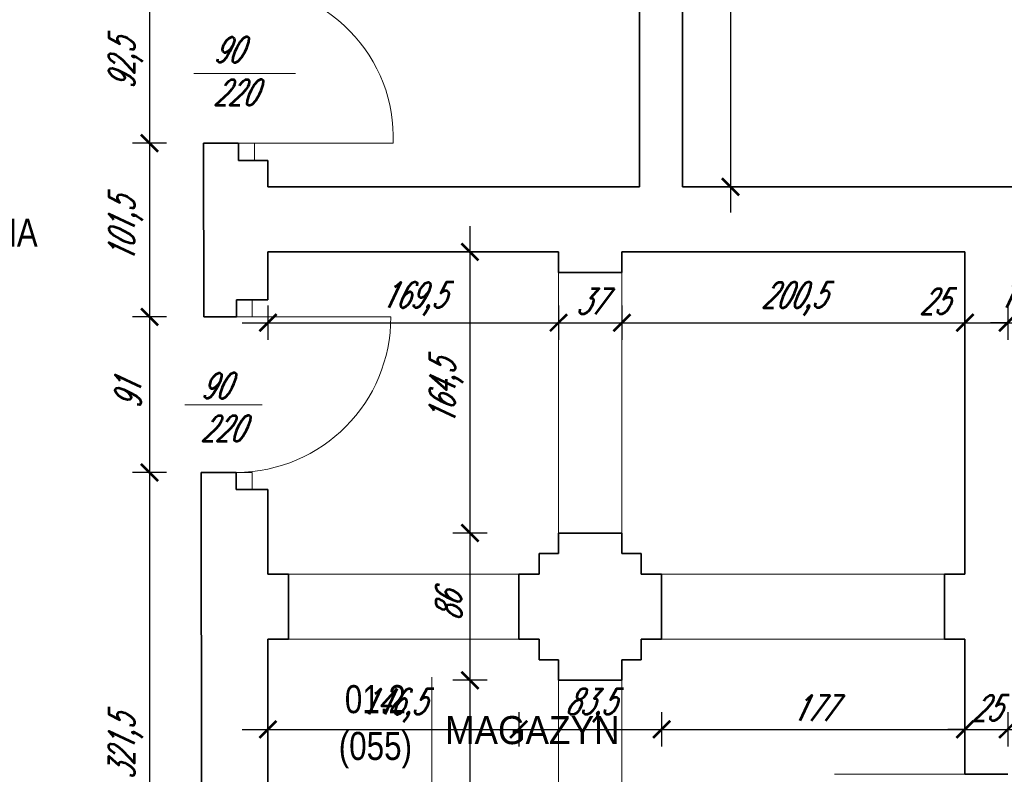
# Model space of a CAD drawing. Header units: millimetres. Extents: x 402 to 79005, y -7782 to 89952.
# Tile 251 of 256: x 25935 to 26510, y 38717 to 39158. Entities that reach past the tile are written whole.
import ezdxf

# ---------------------------------------------------------------- set-up
doc = ezdxf.new("R2010")
doc.units = ezdxf.units.MM
doc.header["$LTSCALE"] = 10
doc.linetypes.add('DASHED', pattern=[19.05, 12.7, -6.35])
doc.layers.get('0').update_dxf_attribs({"lineweight": 0})
doc.layers.get('Defpoints').update_dxf_attribs({"color": 253})
for name, color, linetype, lineweight in [('01 parter - ściany', 253, 'Continuous', 35), ('03_drzwi', 253, 'Continuous', 15), ('04-2_nad', 253, 'DASHED', 5), ('05-01_wymiary', 253, 'Continuous', 5), ('05-03_opis', 253, 'Continuous', 5)]:
    doc.layers.add(name, color=color, linetype=linetype, lineweight=lineweight)
doc.styles.add('ariel', font='ARIAL.TTF', dxfattribs={"width": 0.8})
doc.styles.add('ariel_wym', font='simplex.shx', dxfattribs={"width": 0.65, "oblique": 25})
doc.dimstyles.new('ariel 50 wnętrze', dxfattribs={"dimtxt": 15, "dimasz": 10, "dimexe": 10, "dimexo": 0, "dimgap": 5, "dimtad": 1, "dimdec": 1, "dimrnd": 0.5, "dimtxsty": 'ariel_wym', "dimblk": 'ARCHTICK', "dimcen": 2.5, "dimdle": 15, "dimazin": 0, "dimtfac": 1, "dimtdec": 1, "dimtix": 1, "dimtmove": 0, "dimatfit": 3, "dimldrblk": 'DOT', "dimfxl": 0, "dimarcsym": 0})

# ---------------------------------------------------------------- blocks, each defined once
blk = doc.blocks.new('_ArchTick')
at = {"color": 0, "linetype": 'ByBlock', "const_width": 0.15}
blk.add_lwpolyline([(-0.5, -0.5), (0.5, 0.5)], dxfattribs=at)
blk = doc.blocks.new('*D871')
at = {"layer": '05-01_wymiary', "color": 0, "lineweight": -2}
for p, q in [((26010.71, 39192.81), (26010.71, 39070.54)), ((26020.71, 39177.81), (26000.71, 39177.81)), ((26020.71, 39085.54), (26000.71, 39085.54))]:
    blk.add_line(p, q, dxfattribs=at)
at = {"layer": 'Defpoints', "color": 0}
for p in [(26042.3, 39177.81), (26010.71, 39085.54), (26042.27, 39085.54)]:
    blk.add_point(p, dxfattribs=at)
at = {"layer": '05-01_wymiary', "color": 0, "lineweight": -2, "xscale": 10, "yscale": 10, "zscale": 10}
for p, rotation in [((26010.71, 39177.81), 90), ((26010.71, 39085.54), 270)]:
    blk.add_blockref('_ArchTick', p, dxfattribs=dict(at, rotation=rotation))
at = {"layer": '05-01_wymiary', "color": 0, "insert": (25996.78, 39131.67), "char_height": 15, "attachment_point": 5, "rotation": 90, "style": 'ariel_wym'}
blk.add_mtext('92,5', dxfattribs=at)
blk = doc.blocks.new('_Dot')
at = {"color": 0, "linetype": 'ByBlock', "lineweight": -2}
blk.add_line((-0.5, 0), (-1, 0), dxfattribs=at)
at = {"color": 0, "linetype": 'ByBlock', "const_width": 0.5}
blk.add_lwpolyline([(-0.25, 0, 1), (0.25, 0, 1)], format="xyb", close=True, dxfattribs=at)
blk = doc.blocks.new('*D872')
at = {"layer": '05-01_wymiary', "color": 0, "lineweight": -2}
for p, q in [((26010.71, 39100.54), (26010.71, 38969.03)), ((26020.71, 39085.54), (26000.71, 39085.54)), ((26020.71, 38984.03), (26000.71, 38984.03))]:
    blk.add_line(p, q, dxfattribs=at)
at = {"layer": 'Defpoints', "color": 0}
for p in [(26042.27, 39085.54), (26010.71, 38984.03), (26042.42, 38984.03)]:
    blk.add_point(p, dxfattribs=at)
at = {"layer": '05-01_wymiary', "color": 0, "lineweight": -2, "xscale": 10, "yscale": 10, "zscale": 10}
for p, rotation in [((26010.71, 39085.54), 90), ((26010.71, 38984.03), 270)]:
    blk.add_blockref('_ArchTick', p, dxfattribs=dict(at, rotation=rotation))
at = {"layer": '05-01_wymiary', "color": 0, "insert": (25996.78, 39034.78), "char_height": 15, "attachment_point": 5, "rotation": 90, "style": 'ariel_wym'}
blk.add_mtext('101,5', dxfattribs=at)
blk = doc.blocks.new('*D873')
at = {"layer": '05-01_wymiary', "color": 0, "lineweight": -2}
for p, q in [((26010.71, 38999.03), (26010.71, 38878.21)), ((26020.71, 38984.03), (26000.71, 38984.03)), ((26020.71, 38893.21), (26000.71, 38893.21))]:
    blk.add_line(p, q, dxfattribs=at)
at = {"layer": 'Defpoints', "color": 0}
for p in [(26042.42, 38984.03), (26010.71, 38893.21), (26040.88, 38893.21)]:
    blk.add_point(p, dxfattribs=at)
at = {"layer": '05-01_wymiary', "color": 0, "lineweight": -2, "xscale": 10, "yscale": 10, "zscale": 10}
for p, rotation in [((26010.71, 38984.03), 90), ((26010.71, 38893.21), 270)]:
    blk.add_blockref('_ArchTick', p, dxfattribs=dict(at, rotation=rotation))
at = {"layer": '05-01_wymiary', "color": 0, "insert": (25998.21, 38938.62), "char_height": 15, "attachment_point": 5, "rotation": 90, "style": 'ariel_wym'}
blk.add_mtext('91', dxfattribs=at)
blk = doc.blocks.new('*D874')
at = {"layer": '05-01_wymiary', "color": 0, "lineweight": -2}
for p, q in [((26010.71, 38908.21), (26010.71, 38556.73)), ((26020.71, 38893.21), (26000.71, 38893.21)), ((26020.71, 38571.73), (26000.71, 38571.73))]:
    blk.add_line(p, q, dxfattribs=at)
at = {"layer": 'Defpoints', "color": 0}
for p in [(26040.88, 38893.21), (26010.71, 38571.73), (26041.04, 38571.73)]:
    blk.add_point(p, dxfattribs=at)
at = {"layer": '05-01_wymiary', "color": 0, "lineweight": -2, "xscale": 10, "yscale": 10, "zscale": 10}
for p, rotation in [((26010.71, 38893.21), 90), ((26010.71, 38571.73), 270)]:
    blk.add_blockref('_ArchTick', p, dxfattribs=dict(at, rotation=rotation))
at = {"layer": '05-01_wymiary', "color": 0, "insert": (25996.78, 38732.47), "char_height": 15, "attachment_point": 5, "rotation": 90, "style": 'ariel_wym'}
blk.add_mtext('321,5', dxfattribs=at)
blk = doc.blocks.new('*D875')
at = {"layer": '05-01_wymiary', "color": 0, "lineweight": -2}
for p, q in [((26197.83, 39037.05), (26197.83, 38842.74)), ((26207.83, 39022.05), (26187.83, 39022.05)), ((26207.83, 38857.74), (26187.83, 38857.74))]:
    blk.add_line(p, q, dxfattribs=at)
at = {"layer": 'Defpoints', "color": 0}
for p in [(26249.51, 39022.05), (26197.83, 38857.74), (26249.51, 38857.74)]:
    blk.add_point(p, dxfattribs=at)
at = {"layer": '05-01_wymiary', "color": 0, "lineweight": -2, "xscale": 10, "yscale": 10, "zscale": 10}
for p, rotation in [((26197.83, 39022.05), 90), ((26197.83, 38857.74), 270)]:
    blk.add_blockref('_ArchTick', p, dxfattribs=dict(at, rotation=rotation))
at = {"layer": '05-01_wymiary', "color": 0, "insert": (26183.9, 38939.89), "char_height": 15, "attachment_point": 5, "rotation": 90, "style": 'ariel_wym'}
blk.add_mtext('164,5', dxfattribs=at)
blk = doc.blocks.new('*D876')
at = {"layer": '05-01_wymiary', "color": 0, "lineweight": -2}
for p, q in [((26197.83, 38872.74), (26197.83, 38756.73)), ((26207.83, 38857.74), (26187.83, 38857.74)), ((26207.83, 38771.73), (26187.83, 38771.73))]:
    blk.add_line(p, q, dxfattribs=at)
at = {"layer": 'Defpoints', "color": 0}
for p in [(26249.51, 38857.74), (26197.83, 38771.73), (26249.51, 38771.73)]:
    blk.add_point(p, dxfattribs=at)
at = {"layer": '05-01_wymiary', "color": 0, "lineweight": -2, "xscale": 10, "yscale": 10, "zscale": 10}
for p, rotation in [((26197.83, 38857.74), 90), ((26197.83, 38771.73), 270)]:
    blk.add_blockref('_ArchTick', p, dxfattribs=dict(at, rotation=rotation))
at = {"layer": '05-01_wymiary', "color": 0, "insert": (26185.33, 38814.73), "char_height": 15, "attachment_point": 5, "rotation": 90, "style": 'ariel_wym'}
blk.add_mtext('86', dxfattribs=at)
blk = doc.blocks.new('*D877')
at = {"layer": '05-01_wymiary', "color": 0, "lineweight": -2}
for p, q in [((26197.83, 38786.73), (26197.83, 38556.73)), ((26207.83, 38771.73), (26187.83, 38771.73)), ((26207.83, 38571.73), (26187.83, 38571.73))]:
    blk.add_line(p, q, dxfattribs=at)
at = {"layer": 'Defpoints', "color": 0}
for p in [(26249.51, 38771.73), (26197.83, 38571.73), (26249.51, 38571.73)]:
    blk.add_point(p, dxfattribs=at)
at = {"layer": '05-01_wymiary', "color": 0, "lineweight": -2, "xscale": 10, "yscale": 10, "zscale": 10}
for p, rotation in [((26197.83, 38771.73), 90), ((26197.83, 38571.73), 270)]:
    blk.add_blockref('_ArchTick', p, dxfattribs=dict(at, rotation=rotation))
at = {"layer": '05-01_wymiary', "color": 0, "insert": (26185.33, 38671.73), "char_height": 15, "attachment_point": 5, "rotation": 90, "style": 'ariel_wym'}
blk.add_mtext('200', dxfattribs=at)
blk = doc.blocks.new('*D878')
at = {"layer": '05-01_wymiary', "color": 0, "lineweight": -2}
for p, q in [((26079.83, 38753.08), (26079.83, 38733.08)), ((26226.31, 38753.08), (26226.31, 38733.08)), ((26064.83, 38743.08), (26241.31, 38743.08))]:
    blk.add_line(p, q, dxfattribs=at)
at = {"layer": 'Defpoints', "color": 0}
for p in [(26079.83, 38795.74), (26226.31, 38795.74), (26226.31, 38743.08)]:
    blk.add_point(p, dxfattribs=at)
at = {"layer": '05-01_wymiary', "color": 0, "lineweight": -2, "xscale": 10, "yscale": 10, "zscale": 10, "rotation": 180}
blk.add_blockref('_ArchTick', (26079.83, 38743.08), dxfattribs=at)
at = {"layer": '05-01_wymiary', "color": 0, "lineweight": -2, "xscale": 10, "yscale": 10, "zscale": 10}
blk.add_blockref('_ArchTick', (26226.31, 38743.08), dxfattribs=at)
at = {"layer": '05-01_wymiary', "color": 0, "insert": (26153.07, 38757.01), "char_height": 15, "attachment_point": 5, "style": 'ariel_wym'}
blk.add_mtext('146,5', dxfattribs=at)
blk = doc.blocks.new('*D879')
at = {"layer": '05-01_wymiary', "color": 0, "lineweight": -2}
for p, q in [((26226.31, 38753.08), (26226.31, 38733.08)), ((26309.7, 38753.08), (26309.7, 38733.08)), ((26211.31, 38743.08), (26324.7, 38743.08))]:
    blk.add_line(p, q, dxfattribs=at)
at = {"layer": 'Defpoints', "color": 0}
for p in [(26226.31, 38795.74), (26309.7, 38795.74), (26309.7, 38743.08)]:
    blk.add_point(p, dxfattribs=at)
at = {"layer": '05-01_wymiary', "color": 0, "lineweight": -2, "xscale": 10, "yscale": 10, "zscale": 10, "rotation": 180}
blk.add_blockref('_ArchTick', (26226.31, 38743.08), dxfattribs=at)
at = {"layer": '05-01_wymiary', "color": 0, "lineweight": -2, "xscale": 10, "yscale": 10, "zscale": 10}
blk.add_blockref('_ArchTick', (26309.7, 38743.08), dxfattribs=at)
at = {"layer": '05-01_wymiary', "color": 0, "insert": (26268.01, 38757.01), "char_height": 15, "attachment_point": 5, "style": 'ariel_wym'}
blk.add_mtext('83,5', dxfattribs=at)
blk = doc.blocks.new('*D880')
at = {"layer": '05-01_wymiary', "color": 0, "lineweight": -2}
for p, q in [((26309.7, 38753.08), (26309.7, 38733.08)), ((26486.83, 38753.08), (26486.83, 38733.08)), ((26294.7, 38743.08), (26501.83, 38743.08))]:
    blk.add_line(p, q, dxfattribs=at)
at = {"layer": 'Defpoints', "color": 0}
for p in [(26309.7, 38795.74), (26486.83, 38795.74), (26486.83, 38743.08)]:
    blk.add_point(p, dxfattribs=at)
at = {"layer": '05-01_wymiary', "color": 0, "lineweight": -2, "xscale": 10, "yscale": 10, "zscale": 10, "rotation": 180}
blk.add_blockref('_ArchTick', (26309.7, 38743.08), dxfattribs=at)
at = {"layer": '05-01_wymiary', "color": 0, "lineweight": -2, "xscale": 10, "yscale": 10, "zscale": 10}
blk.add_blockref('_ArchTick', (26486.83, 38743.08), dxfattribs=at)
at = {"layer": '05-01_wymiary', "color": 0, "insert": (26398.27, 38755.58), "char_height": 15, "attachment_point": 5, "style": 'ariel_wym'}
blk.add_mtext('177', dxfattribs=at)
blk = doc.blocks.new('*D881')
at = {"layer": '05-01_wymiary', "color": 0, "lineweight": -2}
for p, q in [((26486.83, 38753.08), (26486.83, 38733.08)), ((26511.83, 38753.08), (26511.83, 38733.08)), ((26486.83, 38743.08), (26476.83, 38743.08)), ((26486.83, 38743.08), (26511.83, 38743.08)), ((26511.83, 38743.08), (26521.83, 38743.08))]:
    blk.add_line(p, q, dxfattribs=at)
at = {"layer": 'Defpoints', "color": 0}
for p in [(26486.83, 38795.74), (26511.83, 38795.74), (26511.83, 38743.08)]:
    blk.add_point(p, dxfattribs=at)
at = {"layer": '05-01_wymiary', "color": 0, "lineweight": -2, "xscale": 10, "yscale": 10, "zscale": 10}
blk.add_blockref('_ArchTick', (26486.83, 38743.08), dxfattribs=at)
at = {"layer": '05-01_wymiary', "color": 0, "lineweight": -2, "xscale": 10, "yscale": 10, "zscale": 10, "rotation": 180}
blk.add_blockref('_ArchTick', (26511.83, 38743.08), dxfattribs=at)
at = {"layer": '05-01_wymiary', "color": 0, "insert": (26499.33, 38755.58), "char_height": 15, "attachment_point": 5, "style": 'ariel_wym'}
blk.add_mtext('25', dxfattribs=at)
blk = doc.blocks.new('*D882')
at = {"layer": '05-01_wymiary', "color": 0, "lineweight": -2}
for p, q in [((26511.83, 38753.08), (26511.83, 38733.08)), ((26574.18, 38753.08), (26574.18, 38733.08)), ((26496.83, 38743.08), (26589.18, 38743.08))]:
    blk.add_line(p, q, dxfattribs=at)
at = {"layer": 'Defpoints', "color": 0}
for p in [(26511.83, 38795.74), (26574.18, 38795.73), (26574.18, 38743.08)]:
    blk.add_point(p, dxfattribs=at)
at = {"layer": '05-01_wymiary', "color": 0, "lineweight": -2, "xscale": 10, "yscale": 10, "zscale": 10, "rotation": 180}
blk.add_blockref('_ArchTick', (26511.83, 38743.08), dxfattribs=at)
at = {"layer": '05-01_wymiary', "color": 0, "lineweight": -2, "xscale": 10, "yscale": 10, "zscale": 10}
blk.add_blockref('_ArchTick', (26574.18, 38743.08), dxfattribs=at)
at = {"layer": '05-01_wymiary', "color": 0, "insert": (26543.01, 38757.01), "char_height": 15, "attachment_point": 5, "style": 'ariel_wym'}
blk.add_mtext('62,5', dxfattribs=at)
blk = doc.blocks.new('*D900')
at = {"layer": '05-01_wymiary', "color": 0, "lineweight": -2}
for p, q in [((26079.83, 38990.69), (26079.83, 38970.69)), ((26249.51, 38990.69), (26249.51, 38970.69)), ((26064.83, 38980.69), (26264.51, 38980.69))]:
    blk.add_line(p, q, dxfattribs=at)
at = {"layer": 'Defpoints', "color": 0}
for p in [(26079.83, 39022.05), (26249.51, 39022.05), (26249.51, 38980.69)]:
    blk.add_point(p, dxfattribs=at)
at = {"layer": '05-01_wymiary', "color": 0, "lineweight": -2, "xscale": 10, "yscale": 10, "zscale": 10, "rotation": 180}
blk.add_blockref('_ArchTick', (26079.83, 38980.69), dxfattribs=at)
at = {"layer": '05-01_wymiary', "color": 0, "lineweight": -2, "xscale": 10, "yscale": 10, "zscale": 10}
blk.add_blockref('_ArchTick', (26249.51, 38980.69), dxfattribs=at)
at = {"layer": '05-01_wymiary', "color": 0, "insert": (26164.67, 38994.62), "char_height": 15, "attachment_point": 5, "style": 'ariel_wym'}
blk.add_mtext('169,5', dxfattribs=at)
blk = doc.blocks.new('*D901')
at = {"layer": '05-01_wymiary', "color": 0, "lineweight": -2}
for p, q in [((26249.51, 38990.69), (26249.51, 38970.69)), ((26286.51, 38990.69), (26286.51, 38970.69)), ((26234.51, 38980.69), (26301.51, 38980.69))]:
    blk.add_line(p, q, dxfattribs=at)
at = {"layer": 'Defpoints', "color": 0}
for p in [(26249.51, 39022.05), (26286.51, 39010.04), (26286.51, 38980.69)]:
    blk.add_point(p, dxfattribs=at)
at = {"layer": '05-01_wymiary', "color": 0, "lineweight": -2, "xscale": 10, "yscale": 10, "zscale": 10, "rotation": 180}
blk.add_blockref('_ArchTick', (26249.51, 38980.69), dxfattribs=at)
at = {"layer": '05-01_wymiary', "color": 0, "lineweight": -2, "xscale": 10, "yscale": 10, "zscale": 10}
blk.add_blockref('_ArchTick', (26286.51, 38980.69), dxfattribs=at)
at = {"layer": '05-01_wymiary', "color": 0, "insert": (26268.01, 38993.19), "char_height": 15, "attachment_point": 5, "style": 'ariel_wym'}
blk.add_mtext('37', dxfattribs=at)
blk = doc.blocks.new('*D902')
at = {"layer": '05-01_wymiary', "color": 0, "lineweight": -2}
for p, q in [((26286.51, 38990.69), (26286.51, 38970.69)), ((26486.83, 38990.69), (26486.83, 38970.69)), ((26271.51, 38980.69), (26501.83, 38980.69))]:
    blk.add_line(p, q, dxfattribs=at)
at = {"layer": 'Defpoints', "color": 0}
for p in [(26486.83, 39022.05), (26286.51, 39010.04), (26486.83, 38980.69)]:
    blk.add_point(p, dxfattribs=at)
at = {"layer": '05-01_wymiary', "color": 0, "lineweight": -2, "xscale": 10, "yscale": 10, "zscale": 10, "rotation": 180}
blk.add_blockref('_ArchTick', (26286.51, 38980.69), dxfattribs=at)
at = {"layer": '05-01_wymiary', "color": 0, "lineweight": -2, "xscale": 10, "yscale": 10, "zscale": 10}
blk.add_blockref('_ArchTick', (26486.83, 38980.69), dxfattribs=at)
at = {"layer": '05-01_wymiary', "color": 0, "insert": (26386.67, 38994.62), "char_height": 15, "attachment_point": 5, "style": 'ariel_wym'}
blk.add_mtext('200,5', dxfattribs=at)
blk = doc.blocks.new('*D903')
at = {"layer": '05-01_wymiary', "color": 0, "lineweight": -2}
for p, q in [((26486.83, 38990.69), (26486.83, 38970.69)), ((26511.83, 38990.69), (26511.83, 38970.69)), ((26471.83, 38980.69), (26526.83, 38980.69))]:
    blk.add_line(p, q, dxfattribs=at)
at = {"layer": 'Defpoints', "color": 0}
for p in [(26486.83, 39022.05), (26511.83, 39022.05), (26511.83, 38980.69)]:
    blk.add_point(p, dxfattribs=at)
at = {"layer": '05-01_wymiary', "color": 0, "lineweight": -2, "xscale": 10, "yscale": 10, "zscale": 10, "rotation": 180}
blk.add_blockref('_ArchTick', (26486.83, 38980.69), dxfattribs=at)
at = {"layer": '05-01_wymiary', "color": 0, "lineweight": -2, "xscale": 10, "yscale": 10, "zscale": 10}
blk.add_blockref('_ArchTick', (26511.83, 38980.69), dxfattribs=at)
at = {"layer": '05-01_wymiary', "color": 0, "insert": (26468.72, 38993.19), "char_height": 15, "attachment_point": 5, "style": 'ariel_wym'}
blk.add_mtext('25', dxfattribs=at)
blk = doc.blocks.new('*D904')
at = {"layer": '05-01_wymiary', "color": 0, "lineweight": -2}
for p, q in [((26511.83, 38990.69), (26511.83, 38970.69)), ((26530.42, 38990.69), (26530.42, 38970.69)), ((26511.83, 38980.69), (26501.83, 38980.69)), ((26511.83, 38980.69), (26530.42, 38980.69)), ((26530.42, 38980.69), (26540.42, 38980.69))]:
    blk.add_line(p, q, dxfattribs=at)
at = {"layer": 'Defpoints', "color": 0}
for p in [(26511.83, 39022.05), (26530.42, 39022.05), (26530.42, 38980.69)]:
    blk.add_point(p, dxfattribs=at)
at = {"layer": '05-01_wymiary', "color": 0, "lineweight": -2, "xscale": 10, "yscale": 10, "zscale": 10}
blk.add_blockref('_ArchTick', (26511.83, 38980.69), dxfattribs=at)
at = {"layer": '05-01_wymiary', "color": 0, "lineweight": -2, "xscale": 10, "yscale": 10, "zscale": 10, "rotation": 180}
blk.add_blockref('_ArchTick', (26530.42, 38980.69), dxfattribs=at)
at = {"layer": '05-01_wymiary', "color": 0, "insert": (26521.13, 38994.62), "char_height": 15, "attachment_point": 5, "style": 'ariel_wym'}
blk.add_mtext('18,5', dxfattribs=at)
blk = doc.blocks.new('*D907')
at = {"layer": '05-01_wymiary', "color": 0, "lineweight": -2}
for p, q in [((26349.9, 39499.05), (26349.9, 39045.05)), ((26339.9, 39484.05), (26359.9, 39484.05)), ((26339.9, 39060.05), (26359.9, 39060.05))]:
    blk.add_line(p, q, dxfattribs=at)
at = {"layer": 'Defpoints', "color": 0}
for p in [(26321.83, 39484.05), (26321.83, 39060.05), (26349.9, 39060.05)]:
    blk.add_point(p, dxfattribs=at)
at = {"layer": '05-01_wymiary', "color": 0, "lineweight": -2, "xscale": 10, "yscale": 10, "zscale": 10}
for p, rotation in [((26349.9, 39484.05), 90), ((26349.9, 39060.05), 270)]:
    blk.add_blockref('_ArchTick', p, dxfattribs=dict(at, rotation=rotation))
at = {"layer": '05-01_wymiary', "color": 0, "insert": (26337.4, 39272.05), "char_height": 15, "attachment_point": 5, "rotation": 90, "style": 'ariel_wym'}
blk.add_mtext('424', dxfattribs=at)

msp = doc.modelspace()

# ---------------------------------------------------------------- linework, layer by layer
at = {"layer": '01 parter - ściany'}
for p, q in [((26296.835, 39484.047), (26296.835, 39060.047)), ((26321.835, 39484.047), (26321.835, 39060.047)), ((26042.268, 39085.536), (26062.768, 39085.536)), ((26042.268, 39085.536), (26042.424, 38984.03)), ((26062.768, 39085.536), (26062.768, 39075.536)), ((26062.768, 39075.536), (26079.835, 39075.536)), ((26079.835, 39075.536), (26079.835, 39060.047)), ((26296.835, 39060.047), (26079.835, 39060.047)), ((26528.507, 39060.047), (26321.835, 39060.047)), ((26079.835, 39022.047), (26079.835, 38994.03)), ((26249.505, 39022.047), (26079.835, 39022.047)), ((26079.835, 39022.047), (26249.505, 39022.047)), ((26249.505, 39022.047), (26249.505, 39010.035)), ((26486.835, 39022.047), (26286.505, 39022.047)), ((26286.505, 39022.047), (26486.835, 39022.047)), ((26286.505, 39022.047), (26286.505, 39010.035)), ((26486.835, 39022.047), (26486.835, 38833.737)), ((26249.505, 39010.035), (26286.505, 39010.035)), ((26061.58, 38994.03), (26079.835, 38994.03)), ((26061.58, 38984.03), (26061.58, 38994.03)), ((26042.424, 38984.03), (26061.58, 38984.03)), ((26040.881, 38893.211), (26061.381, 38893.211)), ((26040.881, 38893.211), (26041.037, 38571.732)), ((26061.381, 38893.211), (26061.381, 38883.211)), ((26061.381, 38883.211), (26079.835, 38883.211)), ((26079.835, 38883.211), (26079.835, 38833.737)), ((26249.505, 38857.737), (26286.505, 38857.737)), ((26249.505, 38845.737), (26249.505, 38857.737)), ((26286.505, 38845.737), (26286.505, 38857.737)), ((26238.308, 38845.737), (26249.505, 38845.737)), ((26238.308, 38833.737), (26238.308, 38845.737)), ((26286.505, 38845.737), (26297.703, 38845.737)), ((26297.703, 38833.737), (26297.703, 38845.737)), ((26079.835, 38833.737), (26091.835, 38833.737)), ((26091.835, 38795.736), (26091.835, 38833.737)), ((26226.308, 38795.736), (26226.308, 38833.737)), ((26238.308, 38833.737), (26226.308, 38833.737)), ((26309.703, 38833.737), (26297.703, 38833.737)), ((26309.703, 38795.736), (26309.703, 38833.737)), ((26474.835, 38795.736), (26474.835, 38833.737)), ((26486.835, 38833.737), (26474.835, 38833.737)), ((26079.835, 38795.736), (26079.835, 38571.732)), ((26079.835, 38795.736), (26091.835, 38795.736)), ((26238.308, 38795.736), (26226.308, 38795.736)), ((26238.308, 38783.741), (26238.308, 38795.736)), ((26297.703, 38783.74), (26297.703, 38795.736)), ((26309.703, 38795.736), (26297.703, 38795.736)), ((26486.835, 38795.736), (26474.835, 38795.736)), ((26486.835, 38795.736), (26486.835, 38716.812)), ((26249.505, 38783.741), (26238.308, 38783.741)), ((26249.505, 38783.741), (26249.505, 38771.729)), ((26297.703, 38783.74), (26286.505, 38783.74)), ((26286.505, 38783.74), (26286.505, 38771.729)), ((26249.505, 38771.729), (26286.505, 38771.729)), ((26486.835, 38716.812), (26511.835, 38716.812))]:
    msp.add_line(p, q, dxfattribs=at)
at = {"layer": '03_drzwi'}
for p, q in [((26036.572, 39126.343), (26096.016, 39126.343)), ((26152.967, 39085.536), (26062.967, 39085.536)), ((26062.967, 39085.536), (26072.094, 39085.536)), ((26072.094, 39075.536), (26072.094, 39085.536)), ((26070.707, 38984.03), (26070.707, 38994.03)), ((26151.58, 38984.03), (26061.58, 38984.03)), ((26061.58, 38984.03), (26070.707, 38984.03)), ((26031.363, 38932.656), (26076.541, 38932.656)), ((26061.58, 38893.211), (26070.707, 38893.211)), ((26070.707, 38883.211), (26070.707, 38893.211)), ((26410.576, 38716.812), (26500.576, 38716.812))]:
    msp.add_line(p, q, dxfattribs=at)
for centre, radius, start, end in [((26064.17, 39088.953), 88.862, 357.796261, 90.880316), ((26061.066, 38983.724), 90.515, 270.32537, 0.19418)]:
    msp.add_arc(centre, radius, start, end, dxfattribs=at)
at = {"layer": '04-2_nad', "ltscale": 2}
for p, q in [((26249.505, 38857.737), (26249.505, 39010.035)), ((26286.505, 38857.737), (26286.505, 39010.035)), ((26226.308, 38833.737), (26091.835, 38833.737)), ((26309.703, 38833.737), (26474.835, 38833.737)), ((26091.835, 38795.736), (26226.308, 38795.736)), ((26309.703, 38795.736), (26474.835, 38795.736)), ((26249.505, 38771.729), (26249.505, 38583.743)), ((26286.505, 38771.729), (26286.505, 38583.743))]:
    msp.add_line(p, q, dxfattribs=at)
at = {"layer": '05-03_opis'}
msp.add_line((26175.509, 38773.647), (26175.509, 38638.011), dxfattribs=at)

# ---------------------------------------------------------------- texts
at = {"layer": '03_drzwi', "char_height": 15, "width": 160.59049, "attachment_point": 7, "rotation": 0.008499, "style": 'ariel_wym'}
for insert in [(26048.02, 39107.675), (26040.561, 38911.381)]:
    msp.add_mtext('90\\P220', dxfattribs=dict(at, insert=insert))
at = {"layer": '05-03_opis', "style": 'ariel'}
for s, insert, char_height, width, attachment_point in [('BRAMA ', (25912.875, 39033.206), 16.3964, 76.2388, 5), ('{\\fArial|b0|i0|c238|p34;01.2\\P(055)}', (26142.588, 38744.596), 16.39638, 76.2388, 5), ('\\W0.9;{\\fArial|b0|i0|c238|p34;MAGAZYN}', (26183.275, 38742.525), 16.39638, 249.64625, 4), (' POSADZKA BETONOWA', (26177.037, 38696.04), 16.39638, 225.9523, 4)]:
    msp.add_mtext(s, dxfattribs=dict(at, insert=insert, char_height=char_height, width=width, attachment_point=attachment_point))

# ---------------------------------------------------------------- dimensions: what is measured, and where the dimension line sits
at = {"layer": '05-01_wymiary'}
for base, p1, p2, picture, middle in [((26349.901, 39060.047), (26321.835, 39484.047), (26321.835, 39060.047), '*D907', (26337.401, 39272.047)), ((26197.826, 38857.737), (26249.505, 39022.047), (26249.505, 38857.737), '*D875', (26183.898, 38939.892))]:
    dim = msp.add_linear_dim(base=base, p1=p1, p2=p2, angle=90, dimstyle='ariel 50 wnętrze', dxfattribs=at)
    dim.commit()
    dim.dimension.update_dxf_attribs({"geometry": picture, "text_midpoint": middle})
for base, p1, p2, picture, middle in [((26010.71, 39085.536), (26042.305, 39177.805), (26042.268, 39085.536), '*D871', (25996.782, 39131.671)), ((26010.71, 38984.03), (26042.268, 39085.536), (26042.424, 38984.03), '*D872', (25996.782, 39034.783)), ((26010.71, 38893.211), (26042.424, 38984.03), (26040.881, 38893.211), '*D873', (25998.21, 38938.621)), ((26010.71, 38571.731), (26040.881, 38893.211), (26041.037, 38571.731), '*D874', (25996.782, 38732.471)), ((26197.826, 38771.729), (26249.505, 38857.737), (26249.505, 38771.729), '*D876', (26185.326, 38814.733)), ((26197.826, 38571.732), (26249.505, 38771.729), (26249.505, 38571.732), '*D877', (26185.326, 38671.73))]:
    dim = msp.add_linear_dim(base=base, p1=p1, p2=p2, angle=90, dimstyle='ariel 50 wnętrze', override={"dimtmove": 1}, dxfattribs=at)
    dim.commit()
    dim.dimension.update_dxf_attribs({"geometry": picture, "text_midpoint": middle})
for base, p1, p2, picture, middle in [((26249.505, 38980.694), (26079.835, 39022.047), (26249.505, 39022.047), '*D900', (26164.67, 38994.622)), ((26226.308, 38743.08), (26079.835, 38795.736), (26226.308, 38795.736), '*D878', (26153.071, 38757.009))]:
    dim = msp.add_linear_dim(base=base, p1=p1, p2=p2, dimstyle='ariel 50 wnętrze', dxfattribs=at)
    dim.commit()
    dim.dimension.update_dxf_attribs({"geometry": picture, "text_midpoint": middle})
for base, p1, p2, picture, middle in [((26286.505, 38980.694), (26249.505, 39022.047), (26286.505, 39010.035), '*D901', (26268.005, 38993.194)), ((26486.835, 38980.694), (26286.505, 39010.035), (26486.835, 39022.047), '*D902', (26386.67, 38994.622)), ((26530.417, 38980.694), (26511.835, 39022.047), (26530.417, 39022.047), '*D904', (26521.126, 38994.622)), ((26309.703, 38743.08), (26226.308, 38795.736), (26309.703, 38795.736), '*D879', (26268.005, 38757.009)), ((26486.835, 38743.08), (26309.703, 38795.736), (26486.835, 38795.736), '*D880', (26398.269, 38755.58)), ((26511.835, 38743.08), (26486.835, 38795.736), (26511.835, 38795.736), '*D881', (26499.335, 38755.58)), ((26574.179, 38743.08), (26511.835, 38795.736), (26574.179, 38795.729), '*D882', (26543.007, 38757.009))]:
    dim = msp.add_linear_dim(base=base, p1=p1, p2=p2, dimstyle='ariel 50 wnętrze', override={"dimtmove": 1}, dxfattribs=at)
    dim.commit()
    dim.dimension.update_dxf_attribs({"geometry": picture, "text_midpoint": middle})
dim = msp.add_linear_dim(base=(26511.835, 38980.694), p1=(26486.835, 39022.047), p2=(26511.835, 39022.047), dimstyle='ariel 50 wnętrze', override={"dimtmove": 1}, dxfattribs=at)
dim.commit()
dim.dimension.update_dxf_attribs({"geometry": '*D903', "text_midpoint": (26468.723, 38980.694), "dimtype": 160})

doc.saveas('drawing.dxf')
